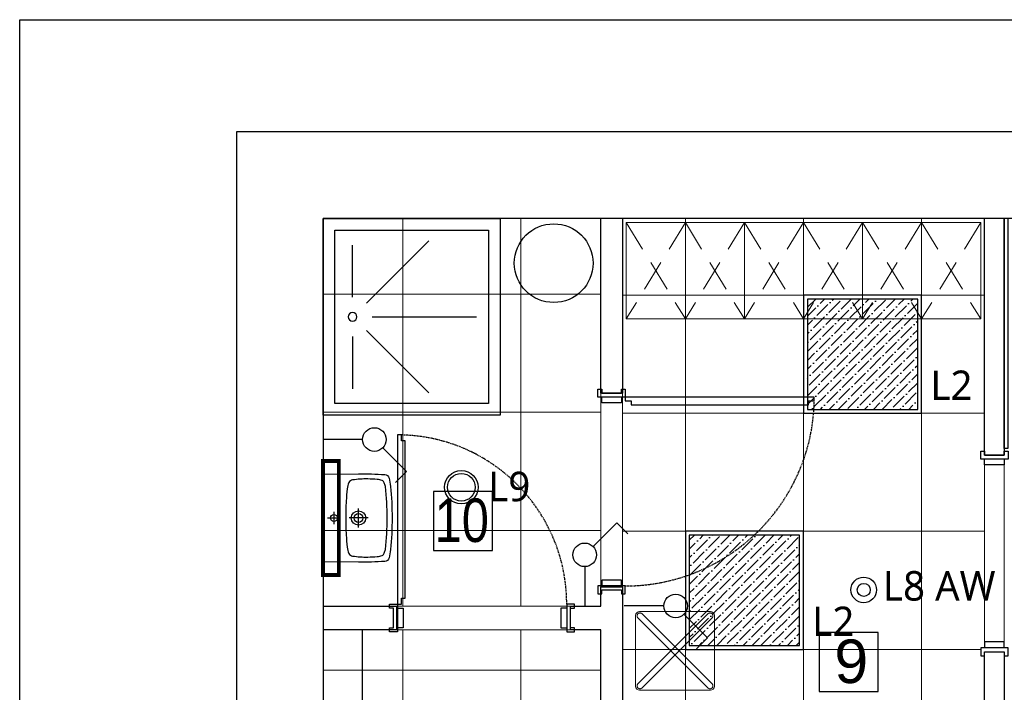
# Model space of a CAD drawing. Header units: millimetres. Extents: x -7934 to 14836, y -13910 to -10668.
# Tile 29 of 42: x 5941 to 6441, y -12756 to -12414. Entities that reach past the tile are written whole.
import ezdxf

# ---------------------------------------------------------------- set-up
doc = ezdxf.new("R2010")
doc.units = ezdxf.units.MM
for name, pattern in [('DASH', [0.75, 0.5, -0.25]), ('DASHED', [0.75, 0.5, -0.25]), ('DGN Style 2', [53.396408, 32.037845, -21.358563]), ('HIDDEN2', [4.7625, 3.175, -1.5875])]:
    doc.linetypes.add(name, pattern=pattern)
for name, color, linetype in [('!E-L Oprawy', 152, 'Continuous'), ('INSTAL', 50, 'Continuous'), ('NIEBIESKA', 4, 'Continuous')]:
    doc.layers.add(name, color=color, linetype=linetype)
doc.layers.add('A_Podkład', color=253, linetype='Continuous', transparency=0.4)
doc.layers.add('sufit', color=163, linetype='Continuous', lineweight=18)
doc.styles.add('Arial', font='arial.ttf', dxfattribs={"height": 25})
doc.styles.add('E-L', font='l_10646.ttf', dxfattribs={"height": 15})

# ---------------------------------------------------------------- blocks, each defined once
blk = doc.blocks.new('podkład')
at = {"layer": 'A_Podkład'}
for p, q in [((44, -44), (134, -44)), ((44, -144), (44, -44)), ((134, -44), (134, -144)), ((50, -50), (128, -50)), ((50, -138), (50, -50)), ((128, -50), (128, -138)), ((59, -84), (59, -57.5)), ((66, -87), (97.63, -55.36)), ((69, -94), (122, -94)), ((59, -104), (59, -130.5)), ((66, -101), (97.63, -132.64)), ((128, -138), (50, -138)), ((134, -144), (44, -144)), ((100.01, -182.79), (100.01, -212.79)), ((130.01, -182.79), (100.01, -182.79)), ((130.01, -212.79), (130.01, -182.79)), ((49.5, -193.02), (49.5, -199.43)), ((62, -201.06), (62, -191.39)), ((46.29, -196.22), (52.71, -196.22)), ((66.84, -196.22), (57.17, -196.22)), ((100.01, -212.79), (130.01, -212.79)), ((64, -353), (64, -253)), ((325.98, -254.48), (295.98, -254.48)), ((295.98, -254.48), (295.98, -284.48)), ((325.98, -284.48), (325.98, -254.48)), ((295.98, -284.48), (325.98, -284.48))]:
    blk.add_line(p, q, dxfattribs=at)
at = {"layer": 'A_Podkład', "linetype": 'HIDDEN2', "lineweight": 0, "ltscale": 5}
for p, q in [((228, -46), (198, -95)), ((198, -46), (228, -95)), ((258, -46), (228, -95)), ((228, -46), (258, -95)), ((288, -46), (258, -95)), ((258, -46), (288, -95)), ((318, -46), (288, -95)), ((288, -46), (318, -95)), ((348, -46), (318, -95)), ((318, -46), (348, -95)), ((378, -46), (348, -95)), ((348, -46), (378, -95))]:
    blk.add_line(p, q, dxfattribs=at)
at = {"layer": 'A_Podkład', "linetype": 'Continuous', "lineweight": 0}
for p, q in [((204.75, -243.76), (240.75, -243.76)), ((202.75, -281.76), (202.75, -245.76)), ((242.75, -245.76), (242.75, -281.76)), ((240.75, -283.76), (204.75, -283.76))]:
    blk.add_line(p, q, dxfattribs=at)
at = {"layer": 'A_Podkład', "linetype": 'DGN Style 2', "lineweight": 0}
for p, q in [((223.81, -262.7), (206.03, -244.92)), ((221.69, -262.7), (239.46, -244.92)), ((221.69, -264.82), (203.91, -247.05)), ((223.81, -264.82), (241.58, -247.05)), ((221.69, -262.7), (203.91, -280.47)), ((223.81, -264.82), (206.03, -282.59)), ((221.69, -264.82), (239.46, -282.59)), ((223.81, -262.7), (241.58, -280.47))]:
    blk.add_line(p, q, dxfattribs=at)
at = {"layer": 'A_Podkład'}
for points in [[(449, -1244), (904, -1244), (904, 0), (0, 0), (0, -1244), (252, -1244)], [(196, -44), (196, -132.75), (185, -132.75), (185, -44)], [(390, -44), (390, -164.25), (380, -164.25), (380, -44)], [(391.8, -44), (391.8, -160.87), (390, -160.87), (390, -44)], [(185.5, -130.75), (185.5, -132.75), (195.5, -132.75), (195.5, -130.75), (197.5, -130.75), (197.5, -134.75), (195.5, -134.75), (183.5, -134.75), (183.5, -130.75), (185.5, -130.75)], [(195.5, -134.75), (195.5, -137.75), (185.5, -137.75), (185.5, -134.75)], [(380, -162.25), (380, -164.25), (390, -164.25), (390, -162.25), (392, -162.25), (392, -166.25), (390, -166.25), (378, -166.25), (378, -162.25), (380, -162.25)], [(390, -166.25), (390, -169.25), (380, -169.25), (380, -166.25)], [(195.5, -230.75), (195.5, -227.75), (185.5, -227.75), (185.5, -230.75)], [(44, -353), (185, -353), (185, -253), (169.75, -253), (169.75, -241), (184, -241), (184, -241), (185, -241), (185, -231.25), (196, -231.25), (196, -250.62), (196, -353), (196, -353)], [(44, -353), (185, -353), (185, -253), (169.75, -253), (169.75, -241), (184, -241), (184, -241), (185, -241), (185, -231.25), (196, -231.25), (196, -250.62), (196, -353), (380, -353), (380, -264.25), (390, -264.25), (390, -359), (497, -359), (497, -369), (391, -369), (391, -369)], [(185.5, -234.75), (185.5, -232.75), (195.5, -232.75), (195.5, -234.75), (197.5, -234.75), (197.5, -230.75), (195.5, -230.75), (183.5, -230.75), (183.5, -234.75), (185.5, -234.75)], [(77.75, -252), (79.75, -252), (79.75, -242), (77.75, -242), (77.75, -240), (81.75, -240), (81.75, -242), (81.75, -254), (77.75, -254), (77.75, -252)], [(171.75, -252), (169.75, -252), (169.75, -242), (171.75, -242), (171.75, -240), (167.75, -240), (167.75, -242), (167.75, -254), (171.75, -254), (171.75, -252)], [(44, -241), (81.25, -241), (81.25, -253), (44, -253)], [(81.75, -242), (84.75, -242), (84.75, -252), (81.75, -252)], [(167.75, -242), (164.75, -242), (164.75, -252), (167.75, -252)], [(390, -262.25), (390, -259.25), (380, -259.25), (380, -262.25)], [(380, -266.25), (380, -264.25), (390, -264.25), (390, -266.25), (392, -266.25), (392, -262.25), (390, -262.25), (378, -262.25), (378, -266.25), (380, -266.25)]]:
    blk.add_lwpolyline(points, dxfattribs=at)
for points in [[(44, -1229), (860, -1229), (860, -44), (44, -44)], [(197.5, -136.75), (200.5, -136.75), (200.5, -138.75), (290.5, -138.75), (290.5, -136.75), (293.5, -136.75), (293.5, -134.75), (197.5, -134.75)], [(83.75, -240), (83.75, -237), (85.75, -237), (85.75, -157), (83.75, -157), (83.75, -154), (81.75, -154), (81.75, -240)]]:
    blk.add_lwpolyline(points, close=True, dxfattribs=at)
at = {"layer": 'A_Podkład', "linetype": 'Continuous', "lineweight": 0, "flags": 128}
for points in [[(198, -95), (198, -46), (228, -46), (228, -95)], [(228, -95), (228, -46), (258, -46), (258, -95)], [(258, -95), (258, -46), (288, -46), (288, -95)], [(288, -95), (288, -46), (318, -46), (318, -95)], [(318, -95), (318, -46), (348, -46), (348, -95)], [(348, -95), (348, -46), (378, -46), (378, -95)]]:
    blk.add_lwpolyline(points, close=True, dxfattribs=at)
at = {"layer": 'A_Podkład'}
for points in [[(44, -196.22), (44, -174), (62, -173.72, -0.022418), (75.29, -174.18, -0.33438), (77.53, -175.96, -0.032866), (78.27, -180.17, -0.025259), (79.01, -196.22, -0.025259), (78.27, -212.28, -0.032866), (77.53, -216.49, -0.33438), (75.29, -218.27, -0.022418), (62, -218.72), (44, -218.45), (44, -196.22)], [(55.5, -196.22, 0.014903), (55.73, -204.83, 0.014241), (56.25, -211.12, 0.076583), (57.01, -214.22, 0.227108), (59.02, -215.55, 0.049924), (66.7, -216.05, 0.019997), (71.5, -215.81, 0.071818), (73.95, -215.29, 0.193992), (75.1, -214.14, 0.056141), (75.65, -212.16, 0.031566), (76.52, -196.22, 0.031566), (75.65, -180.28, 0.056141), (75.1, -178.31, 0.193992), (73.95, -177.16, 0.071818), (71.5, -176.64, 0.019997), (66.7, -176.4, 0.049924), (59.02, -176.9, 0.227108), (57.01, -178.23, 0.076583), (56.25, -181.33, 0.014241), (55.73, -187.62, 0.014903), (55.5, -196.22)]]:
    blk.add_lwpolyline(points, format="xyb", dxfattribs=at)
for centre, radius in [((161.14, -66.7), 20), ((49.5, -196.22), 1.75), ((62, -196.22), 3.65), ((62, -196.22), 2.25)]:
    blk.add_circle(centre, radius, dxfattribs=at)
at = {"layer": 'A_Podkład', "linetype": 'DASHED'}
for centre, radius, start, end in [((197.5, -134.75), 96, 270, 0), ((81.75, -240), 86, 0, 90)]:
    blk.add_arc(centre, radius, start, end, dxfattribs=at)
at = {"layer": 'A_Podkład', "linetype": 'Continuous', "lineweight": 0}
for centre, start, end in [((204.75, -245.76), 90, 180), ((240.75, -245.76), 0, 90), ((204.75, -281.76), 180, 270), ((240.75, -281.76), 270, 0)]:
    blk.add_arc(centre, 2, start, end, dxfattribs=at)
at = {"layer": 'A_Podkład', "linetype": 'DGN Style 2', "lineweight": 0}
for centre, start, end in [((204.97, -245.99), 45, 225), ((240.52, -245.99), 315, 135), ((204.97, -281.53), 135, 315), ((240.52, -281.53), 225, 45)]:
    blk.add_arc(centre, 1.5, start, end, dxfattribs=at)
at = {"layer": 'A_Podkład', "extrusion": (0, 0, -1)}
blk.add_ellipse((59, -94), major_axis=(-1.56, 1.56), ratio=1, start_param=2.356194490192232, end_param=8.639379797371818, dxfattribs=at)
at = {"layer": 'A_Podkład', "linetype": 'Continuous', "style": 'Arial', "width": 0.8}
blk.add_text('10', height=22.129, dxfattribs=at).set_placement((100.71, -208.42))
at = {"layer": 'A_Podkład', "linetype": 'Continuous', "style": 'Arial'}
blk.add_text('9', height=22.13, dxfattribs=at).set_placement((303.68, -280.11))
blk = doc.blocks.new('EL_L9')
for radius in [8.5, 7]:
    blk.add_circle((0, 0), radius)
at = {"insert": (13.6, 7.9), "char_height": 15, "attachment_point": 1, "style": 'E-L'}
blk.add_mtext_dynamic_manual_height_columns('L9', width=22.4216, gutter_width=75, heights=[0], dxfattribs=at)
blk = doc.blocks.new('EL_L2')
h = blk.add_hatch()
h.set_pattern_fill('ANSI36', color=256)
h.set_pattern_definition([(45, (-1401.6622, -1116.252), (1.683798, 6.173926), [7.9375, -1.5875, 0, -1.5875])])
h.paths.add_polyline_path([(2, 2), (58, 2), (58, 58), (2, 58)])
for points in [[(0, 0), (60, 0), (60, 60), (0, 60)], [(2, 2), (58, 2), (58, 58), (2, 58)]]:
    blk.add_lwpolyline(points, close=True)
at = {"insert": (64.42, 21.72), "char_height": 15, "attachment_point": 1, "style": 'E-L'}
blk.add_mtext_dynamic_manual_height_columns('L2', width=42.8839, gutter_width=75, heights=[0], dxfattribs=at)
blk = doc.blocks.new('EL_L8AW')
at = {"color": 12}
for radius in [6.5, 3.32]:
    blk.add_circle((0, 0), radius, dxfattribs=at)
at = {"color": 12, "insert": (9.76, 9.57), "char_height": 15, "attachment_point": 1, "style": 'E-L'}
blk.add_mtext_dynamic_manual_height_columns('L8 AW', width=84.9977, gutter_width=75, heights=[0], dxfattribs=at)

msp = doc.modelspace()

# ---------------------------------------------------------------- linework, layer by layer
at = {"layer": 'sufit'}
for points in [[(6135.21, -12712), (6135.21, -12515)], [(6195.21, -12712), (6195.21, -12515)], [(6235.71, -12553.5), (6094.71, -12553.5)], [(6235.71, -12702.25), (6235.71, -12603.75)], [(6246.71, -12702.25), (6246.71, -12603.75)], [(6235.71, -12613.5), (6094.71, -12613.5)], [(6235.71, -12673.5), (6094.71, -12673.5)], [(6220.46, -12712), (6131.96, -12712)], [(6131.96, -12724), (6220.46, -12724)], [(6135.21, -12724), (6135.21, -12824)], [(6195.21, -12724), (6195.21, -12824)]]:
    msp.add_lwpolyline(points, dxfattribs=at)

# ---------------------------------------------------------------- next in the draw order: block references
at = {"layer": 'A_Podkład', "linetype": 'DASH', "ltscale": 10}
msp.add_blockref('podkład', (6050.71, -12471), dxfattribs=at)

# ---------------------------------------------------------------- next in the draw order: linework, layer by layer
at = {"layer": '!E-L Oprawy', "const_width": 2}
msp.add_lwpolyline([(6102.71, -12638.22), (6102.71, -12696.22), (6094.71, -12696.22), (6094.71, -12638.22)], close=True, dxfattribs=at)
at = {"layer": 'INSTAL', "color": 10, "linetype": 'Continuous'}
for p, q in [((6114.77, -12627.35), (6094.71, -12627.35)), ((6137.04, -12643.61), (6125.02, -12631.59)), ((6243.85, -12669.68), (6231.83, -12681.7)), ((6227.59, -12691.94), (6227.59, -12712)), ((6267.77, -12711.94), (6247.71, -12711.94)), ((6290.04, -12728.2), (6278.02, -12716.18))]:
    msp.add_line(p, q, dxfattribs=at)
at = {"layer": 'INSTAL', "color": 10}
for p, q in [((6137.04, -12643.61), (6131.45, -12649.2)), ((6243.85, -12669.68), (6249.44, -12675.27)), ((6290.04, -12728.2), (6284.45, -12733.79))]:
    msp.add_line(p, q, dxfattribs=at)
at = {"layer": 'INSTAL', "color": 10, "linetype": 'Continuous'}
for centre in [(6120.77, -12627.35), (6227.59, -12685.94), (6273.77, -12711.94)]:
    msp.add_circle(centre, 6, dxfattribs=at)
at = {"layer": 'NIEBIESKA', "color": 5, "linetype": 'Continuous', "elevation": 0}
msp.add_lwpolyline([(5940.62, -12413.95), (7898.16, -12413.95), (7898.16, -13826.45), (5940.62, -13826.45)], close=True, dxfattribs=at)
at = {"layer": 'sufit'}
for points in [[(6278.71, -12824), (6278.71, -12515)], [(6338.71, -12824), (6338.71, -12515)], [(6398.71, -12824), (6398.71, -12515)], [(6246.72, -12554), (6430.72, -12554)], [(6246.71, -12614), (6430.72, -12614)], [(6430.71, -12640.25), (6430.71, -12730.25)], [(6440.71, -12730.25), (6440.71, -12640.25)], [(6246.71, -12674), (6430.72, -12674)], [(6246.71, -12734), (6428.71, -12734)], [(6235.71, -12744.59), (6094.71, -12744.59)]]:
    msp.add_lwpolyline(points, dxfattribs=at)

# ---------------------------------------------------------------- next in the draw order: block references
at = {"layer": '!E-L Oprawy'}
for name, p in [('EL_L2', (6338.71, -12614)), ('EL_L9', (6164.94, -12651.6, 0)), ('EL_L2', (6278.71, -12734)), ('EL_L8AW', (6369.31, -12703.79, 0))]:
    msp.add_blockref(name, p, dxfattribs=at)

doc.saveas('drawing.dxf')
